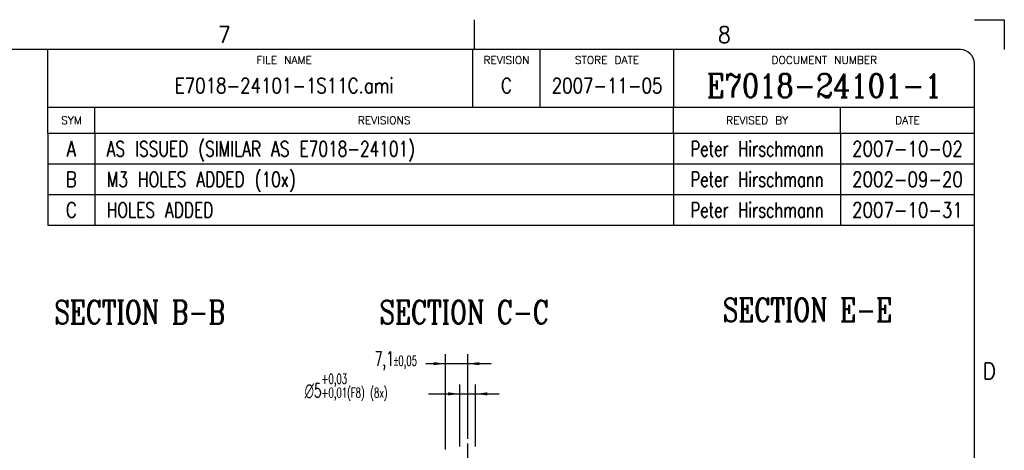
# Model space of a CAD drawing. Header units: inches. Extents: x -429 to 435, y -270 to 288.
# Tile 20 of 20: x 225 to 435, y 197 to 288. Entities that reach past the tile are written whole.
import ezdxf

# ---------------------------------------------------------------- set-up
doc = ezdxf.new("R2010")
doc.units = ezdxf.units.IN
doc.linetypes.add('DOT_CENTER', pattern=[14, 12, -1, 0, -1])
doc.layers.add('1', color=7, linetype='Continuous')
doc.styles.add('CONVERTER_11', font='complex.shx', dxfattribs={"width": 0.76})
doc.styles.add('CONVERTER_12', font='txt.shx', dxfattribs={"width": 0.63})
doc.styles.add('CONVERTER_13', font='txt.shx', dxfattribs={"width": 0.9})
doc.styles.add('CONVERTER_16', font='txt.shx', dxfattribs={"width": 1.035})
doc.styles.add('CONVERTER_17', font='txt.shx', dxfattribs={"width": 0.72})
doc.styles.add('CONVERTER_18', font='txt.shx', dxfattribs={"width": 0.81})
doc.styles.add('CONVERTER_19', font='txt.shx', dxfattribs={"width": 0.749})
doc.styles.add('CONVERTER_20', font='complex.shx', dxfattribs={"width": 0.855})
doc.dimstyles.new('ME10_DIM_21', dxfattribs={"dimtxt": 4.5, "dimasz": 3.75, "dimexe": 3, "dimexo": 1.5, "dimgap": 1.5, "dimtad": 0, "dimdsep": 46, "dimtxsty": 'CONVERTER_12', "dimsah": 1, "dimcen": 0.09, "dimclrd": 3, "dimclre": 3, "dimclrt": 3, "dimadec": 0, "dimazin": 0, "dimtol": 1, "dimtp": 0.05, "dimtm": 0.05, "dimtfac": 0.7, "dimtdec": 0, "dimtix": 1, "dimtmove": 0, "dimatfit": 3, "dimfxl": 1, "dimtolj": 1, "dimtzin": 0, "dimarcsym": 0})
doc.dimstyles.new('ME10_DIM_22', dxfattribs={"dimtxt": 4.5, "dimasz": 3.75, "dimexe": 3, "dimexo": 1.5, "dimgap": 1.5, "dimtad": 0, "dimdsep": 46, "dimtxsty": 'CONVERTER_12', "dimsah": 1, "dimcen": 0.09, "dimclrd": 3, "dimclre": 3, "dimclrt": 3, "dimadec": 0, "dimazin": 0, "dimtol": 1, "dimtp": 0.03, "dimtm": -0.01, "dimtfac": 0.7, "dimtdec": 0, "dimtix": 1, "dimtmove": 0, "dimatfit": 3, "dimfxl": 1, "dimtolj": 1, "dimtzin": 0, "dimarcsym": 0})

# ---------------------------------------------------------------- blocks, each defined once
blk = doc.blocks.new('E-E__9', base_point=(589.5, 58.5))
at = {"layer": '1', "color": 4, "insert": (589.5, 336.548), "char_height": 7.5, "attachment_point": 8, "line_spacing_factor": 1.080432, "style": 'CONVERTER_11'}
blk.add_mtext('SECTION E-E', dxfattribs=at)
blk = doc.blocks.new('E7018-24196_large_stiffener__10', base_point=(474, -178.3))
at = {"layer": '1', "color": 1, "linetype": 'DOT_CENTER'}
blk.add_line((481.1, 264.82), (481.1, 297.7), dxfattribs=at)
blk = doc.blocks.new('*D60')
at = {"layer": '1', "color": 3, "linetype": 'Continuous'}
for p, q in [((474, 295.8), (474, 326.14)), ((481.1, 299.2), (481.1, 326.14)), ((474, 323.14), (467.69, 323.14)), ((481.1, 323.14), (474, 323.14)), ((488.6, 323.14), (481.1, 323.14))]:
    blk.add_line(p, q, dxfattribs=at)
at = {"layer": '1', "color": 3}
for points in [[(470.25, 322.65), (470.25, 323.64), (474, 323.14)], [(484.85, 323.64), (484.85, 322.65), (481.1, 323.14)]]:
    blk.add_solid(points, dxfattribs=at)
at = {"layer": '1', "color": 3, "insert": (451.45, 321.12), "char_height": 4.5, "attachment_point": 7, "rotation": 0.0001, "line_spacing_factor": 0.60024, "style": 'CONVERTER_12'}
blk.add_mtext('\\C3;7,1\\C3;\\H3.15;{\\Fgdt;`}0,05', dxfattribs=at)
blk = doc.blocks.new('*D61')
at = {"layer": '1', "color": 3, "linetype": 'Continuous'}
for p, q in [((478.6, 296.8), (478.6, 316.52)), ((483.6, 296.8), (483.6, 316.52)), ((468.56, 313.52), (478.6, 313.52)), ((478.6, 313.52), (483.6, 313.52)), ((483.6, 313.52), (491.1, 313.52))]:
    blk.add_line(p, q, dxfattribs=at)
at = {"layer": '1', "color": 3}
for points in [[(474.85, 313.03), (474.85, 314.01), (478.6, 313.52)], [(487.35, 314.01), (487.35, 313.03), (483.6, 313.52)]]:
    blk.add_solid(points, dxfattribs=at)
at = {"layer": '1', "color": 3, "insert": (426.57, 311.27), "char_height": 4.5, "attachment_point": 7, "rotation": 0.0001, "line_spacing_factor": 0.60024, "style": 'CONVERTER_12'}
blk.add_mtext('\\C3; {\\Fgdt;n}\\C3;\\C3;5\\C3;\\H3.15;\\S+0,03^ +0,01;\\C3;(F8) (8x)', dxfattribs=at)
blk = doc.blocks.new('B-B__13', base_point=(376.5, 58.5))
at = {"layer": '1', "color": 4, "insert": (376.5, 335.8), "char_height": 7.5, "attachment_point": 8, "line_spacing_factor": 1.080432, "style": 'CONVERTER_11'}
blk.add_mtext('SECTION B-B', dxfattribs=at)
blk = doc.blocks.new('Revision_Block', base_point=(235.75, 264.5))
at = {"color": 4, "linetype": 'Continuous'}
for p, q in [((231.42, 264.34), (231.42, 269.9)), ((241.47, 264.34), (241.47, 269.9)), ((364.52, 264.34), (364.52, 269.9)), ((400.03, 264.34), (400.03, 269.9)), ((428.5, 264.34), (231.42, 264.34)), ((231.42, 264.34), (231.42, 257.84)), ((241.47, 264.34), (241.47, 257.84)), ((364.52, 264.34), (364.52, 257.84)), ((400.03, 264.34), (400.03, 257.84)), ((231.42, 257.84), (428.5, 257.84)), ((231.42, 257.84), (231.42, 251.34)), ((241.47, 257.84), (241.47, 251.34)), ((364.52, 257.84), (364.52, 251.34)), ((400.03, 257.84), (400.03, 251.34)), ((231.42, 251.34), (428.5, 251.34)), ((231.42, 251.34), (231.42, 244.84)), ((241.47, 251.34), (241.47, 244.84)), ((364.52, 251.34), (364.52, 244.84)), ((400.03, 251.34), (400.03, 244.84)), ((231.42, 244.84), (428.5, 244.84))]:
    blk.add_line(p, q, dxfattribs=at)
at = {"color": 4, "char_height": 1.6, "attachment_point": 5, "line_spacing_factor": 1.12545, "style": 'CONVERTER_16'}
for s, insert in [('SYM', (236.44, 267.12)), ('REVISIONS', (302.99, 267.12)), ('REVISED BY', (382.27, 267.12)), ('DATE', (414.26, 267.12))]:
    blk.add_mtext(s, dxfattribs=dict(at, insert=insert))
at = {"color": 3, "char_height": 3.2, "line_spacing_factor": 1.020408}
for s, insert, attachment_point, style in [('A', (236.44, 262.66), 2, 'CONVERTER_18'), ('AS ISSUED (SIMILAR AS E7018-24101)', (243.97, 262.66), 1, 'CONVERTER_19'), ('Peter Hirschmann', (382.27, 262.66), 2, 'CONVERTER_17'), ('2007-10-02', (414.26, 262.66), 2, 'CONVERTER_18'), ('B', (236.44, 256.16), 2, 'CONVERTER_18'), ('M3 HOLES ADDED (10x)', (243.97, 256.16), 1, 'CONVERTER_19'), ('Peter Hirschmann', (382.27, 256.16), 2, 'CONVERTER_17'), ('2002-09-20', (414.26, 256.16), 2, 'CONVERTER_18'), ('C', (236.44, 249.66), 2, 'CONVERTER_18'), ('HOLES ADDED', (243.97, 249.66), 1, 'CONVERTER_19'), ('Peter Hirschmann', (382.27, 249.66), 2, 'CONVERTER_17'), ('2007-10-31', (414.26, 249.66), 2, 'CONVERTER_18')]:
    blk.add_mtext(s, dxfattribs=dict(at, insert=insert, attachment_point=attachment_point, style=style))
blk = doc.blocks.new('Drawing_Grid_Zones', base_point=(-419.35, -254.88))
at = {"layer": '1', "color": 4, "linetype": 'Continuous'}
for p, q in [((322.14, 288.48), (322.14, 282.13)), ((428.5, 288.48), (434.85, 288.48)), ((434.85, 288.48), (434.85, 282.13))]:
    blk.add_line(p, q, dxfattribs=at)
at = {"layer": '1', "color": 4, "char_height": 3.5, "attachment_point": 5, "line_spacing_factor": 1.080432, "style": 'CONVERTER_13'}
for s, insert in [('7', (268.96, 285.31)), ('8', (375.32, 285.31)), ('D', (431.68, 213.87))]:
    blk.add_mtext(s, dxfattribs=dict(at, insert=insert))
blk = doc.blocks.new('D_Size_Verigy_Frame', base_point=(-419.35, -254.88))
at = {"color": 7, "linetype": 'Continuous'}
for p, q in [((231.42, 269.9), (231.42, 282.13)), ((364.6, 269.9), (364.6, 282.13)), ((231.42, 269.9), (428.5, 269.9))]:
    blk.add_line(p, q, dxfattribs=at)
at = {"layer": '1', "color": 7, "linetype": 'Continuous'}
for p, q in [((425.5, 282.13), (-419.4, 282.13)), ((428.5, -260.97), (428.5, 279.13))]:
    blk.add_line(p, q, dxfattribs=at)
at = {"layer": '1', "color": 4, "linetype": 'Continuous'}
for p, q in [((321.85, 269.9), (321.85, 282.13)), ((336.13, 269.9), (336.13, 282.13))]:
    blk.add_line(p, q, dxfattribs=at)
at = {"layer": '1', "color": 7, "linetype": 'Continuous'}
blk.add_arc((425.5, 279.13), 3, 0, 90, dxfattribs=at)
at = {"layer": '1'}
for name, p in [('Drawing_Grid_Zones', (-419.35, -254.88)), ('Revision_Block', (235.75, 264.5))]:
    blk.add_blockref(name, p, dxfattribs=at)
at = {"color": 4}
for s, insert, char_height, attachment_point, line_spacing_factor, style in [('FILE NAME', (281.72, 280.72), 1.6, 2, 1.12545, 'CONVERTER_16'), ('REVISION', (328.99, 280.72), 1.6, 2, 1.12545, 'CONVERTER_16'), ('STORE DATE', (350.37, 280.72), 1.6, 2, 1.12545, 'CONVERTER_16'), ('DOCUMENT NUMBER', (396.55, 280.72), 1.6, 2, 1.12545, 'CONVERTER_16'), ('E7018-24101-1S11C.ami', (281.72, 274.49), 3.2, 5, 1.020408, 'CONVERTER_18'), ('2007-11-05', (350.37, 274.49), 3.2, 5, 1.020408, 'CONVERTER_18')]:
    blk.add_mtext(s, dxfattribs=dict(at, insert=insert, char_height=char_height, attachment_point=attachment_point, line_spacing_factor=line_spacing_factor, style=style))
at = {"color": 3, "insert": (396.55, 274.49), "char_height": 5, "attachment_point": 5, "line_spacing_factor": 1.020408, "style": 'CONVERTER_20'}
blk.add_mtext('E7018-24101-1', dxfattribs=at)
at = {"layer": '1', "color": 4, "insert": (328.99, 274.49), "char_height": 3.2, "attachment_point": 5, "line_spacing_factor": 1.020408, "style": 'CONVERTER_18'}
blk.add_mtext('C', dxfattribs=at)
blk = doc.blocks.new('C-C__11', base_point=(480, 58.5))
blk.add_blockref('E7018-24196_large_stiffener__10', (474, -178.3))
at = {"layer": '1', "color": 4, "insert": (480, 335.8), "char_height": 7.5, "attachment_point": 8, "line_spacing_factor": 1.080432, "style": 'CONVERTER_11'}
blk.add_mtext('SECTION C-C', dxfattribs=at)
at = {"layer": '1'}
dim = blk.add_linear_dim(base=(481.1, 323.143), p1=(474, 294.3), p2=(481.1, 297.696), dimstyle='ME10_DIM_21', dxfattribs=at)
dim.commit()
dim.dimension.update_dxf_attribs({"geometry": '*D60', "text_midpoint": (458.817, 323.143), "text_rotation": 0.00014})
dim = blk.add_linear_dim(base=(478.6, 313.52), p1=(483.6, 295.3), p2=(478.6, 295.3), dimstyle='ME10_DIM_22', override={"dimpost": ' {\\Fgdt;n}<>(F8) (8x)'}, dxfattribs=at)
dim.commit()
dim.dimension.update_dxf_attribs({"geometry": '*D61', "text_midpoint": (447.018, 313.52), "text_rotation": 0.00014})

msp = doc.modelspace()

# ---------------------------------------------------------------- block references
msp.add_blockref('D_Size_Verigy_Frame', (-419.35, -254.88))
at = {"xscale": 0.66666666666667, "yscale": 0.66666666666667, "zscale": 0.66666666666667}
for name, p in [('B-B__13', (251, 39)), ('C-C__11', (320, 39)), ('E-E__9', (393, 39))]:
    msp.add_blockref(name, p, dxfattribs=at)

doc.saveas('drawing.dxf')
